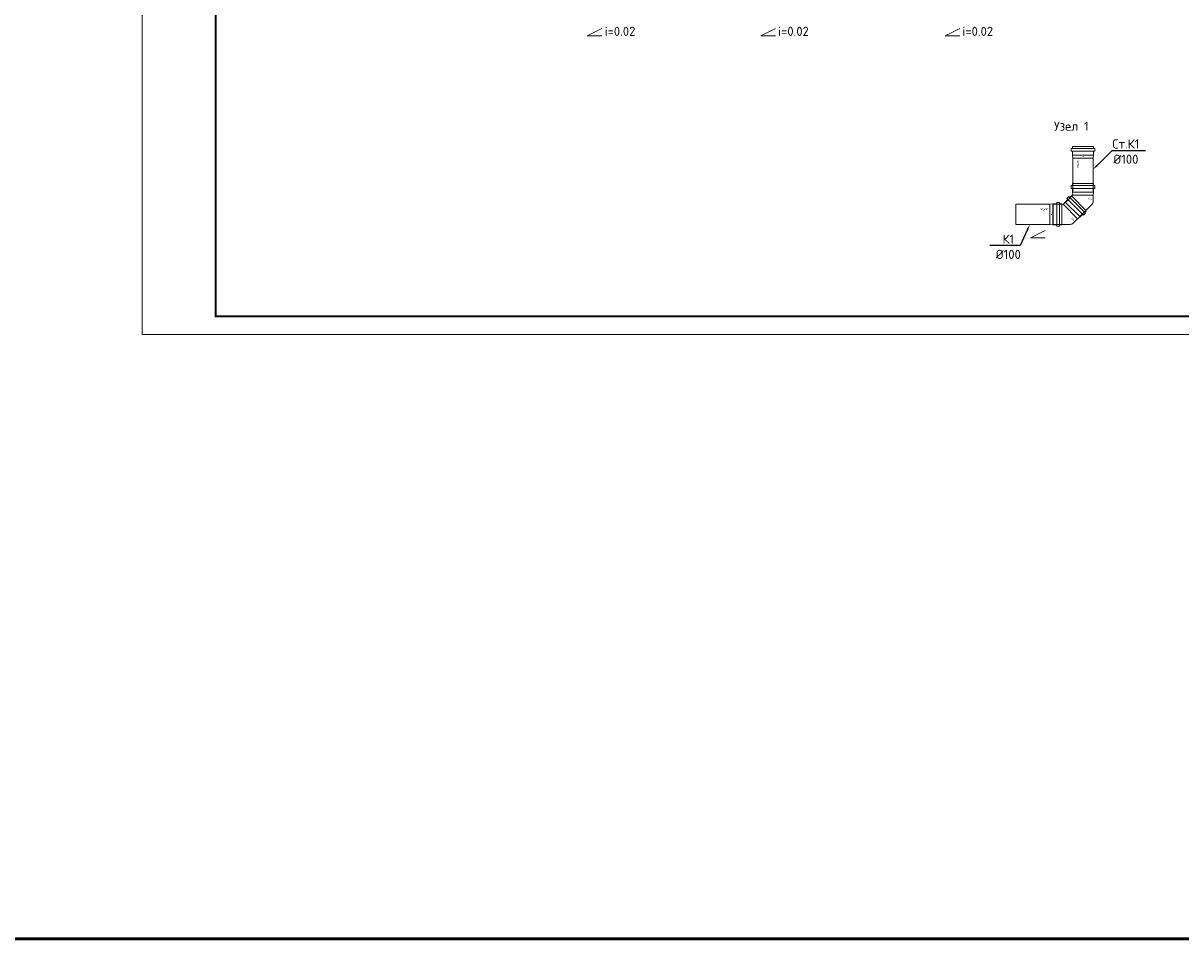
# Model space of a CAD drawing. Extents: x -4445 to 1909585, y 1860 to 289234.
# Tile 98 of 110: x 709070 to 740633, y 169339 to 194308. Entities that reach past the tile are written whole.
import ezdxf
from ezdxf import colors
from ezdxf.entities.mleader import LeaderData, LeaderLine
from ezdxf.enums import TextEntityAlignment as Align
from ezdxf.math import Vec2, Vec3

# ---------------------------------------------------------------- set-up
doc = ezdxf.new("R2010")
doc.units = 0
doc.header["$LTSCALE"] = 0.5
doc.header["$MEASUREMENT"] = 0
doc.layers.get('0').update_dxf_attribs({"linetype": 'CONTINUOUS', "lineweight": 18})
doc.layers.add('ВК', color=7, linetype='CONTINUOUS', lineweight=25)
doc.styles.add('GOST', font='isocpeur.ttf')
doc.styles.add('Isocpeur', font='isocpeui.ttf', dxfattribs={"height": 250})
doc.styles.get("Standard").update_dxf_attribs({"font": 'spds.shx', "oblique": 15})

# ---------------------------------------------------------------- blocks, each defined once
blk = doc.blocks.new('025. Отвод 100х45 град.')
at = {"color": 7}
for p, q in [((48.5, 177.6), (-42, 87.1)), ((59.3, 166.8), (-31.2, 76.3))]:
    blk.add_line(p, q, dxfattribs=at)
blk.add_lwpolyline([(-45.3, 100), (-45.3, 100), (-37.1, 91.9), (-42, 87.1), (-31.2, 76.3), (-26.3, 81.1), (-11.8, 66.5), (0, 57.5), (0, 0), (110, 0), (110, 91, 0.198912), (101.2, 112.2), (79.2, 134.1), (69.1, 147.4), (54.5, 161.9), (59.3, 166.8), (48.5, 177.6), (43.7, 172.7), (35.6, 180.9), (35.6, 180.9)], format="xyb", dxfattribs=at)
for points in [[(35.6, 180.9), (-45.3, 100)], [(69.1, 147.4), (-11.8, 66.5)], [(79.2, 134.1), (1.5, 56.4)]]:
    blk.add_lwpolyline(points, dxfattribs=at)
at = {"color": 7, "insert": (70.9, 112.4), "char_height": 10, "width": 115.603, "attachment_point": 1}
blk.add_mtext('45%%D', dxfattribs=at)
blk = doc.blocks.new('007. Труба канализационная 100х250')
at = {"color": 7}
for p, q in [((11.5, 121.2), (11.5, -6.8)), ((26.7, 121.2), (26.7, -6.8)), ((54.5, 57.2), (56.5, 57.2))]:
    blk.add_line(p, q, dxfattribs=at)
for points in [[(0, 114.4), (0, 114.4), (11.5, 114.4), (11.5, 121.2), (26.7, 121.2), (26.7, 114.4), (47.4, 114.4), (63.9, 112.2), (250, 112.2), (250, 2.2), (63.9, 2.2), (47.4, 0), (26.7, 0), (26.7, -6.8), (11.5, -6.8), (11.5, 0), (0, 0), (0, 0)], [(0, 114.4), (0, 0)], [(47.4, 114.4), (47.4, 0)], [(63.9, 112.2), (63.9, 2.2)]]:
    blk.add_lwpolyline(points, dxfattribs=at)
at = {"color": 7, "insert": (70.9, 89.9), "char_height": 10, "width": 115.603, "attachment_point": 1}
blk.add_mtext('100x250', dxfattribs=at)

msp = doc.modelspace()

# ---------------------------------------------------------------- linework, layer by layer
at = {"linetype": 'ByBlock', "lineweight": 20, "ltscale": 10}
msp.add_lwpolyline([(712318.621, 185814.276), (771718.621, 185814.276), (771718.621, 227814.276), (712318.621, 227814.276)], close=True, dxfattribs=at)
msp.add_lwpolyline([(712318.621, 185814.276), (771718.621, 185814.276), (771718.621, 227814.276), (712318.621, 227814.276)], close=True, dxfattribs=at)
at = {"ltscale": 10, "const_width": 50}
msp.add_lwpolyline([(714318.621, 186314.276), (771218.621, 186314.276), (771218.621, 227314.276), (714318.621, 227314.276)], close=True, dxfattribs=at)
msp.add_lwpolyline([(714318.621, 186314.276), (771218.621, 186314.276), (771218.621, 227314.276), (714318.621, 227314.276)], close=True, dxfattribs=at)
at = {"ltscale": 250}
for points in [[(724849.246, 193960.265), (724449.246, 193960.265), (724849.246, 194160.265)], [(729578.746, 193960.265), (729178.746, 193960.265), (729578.746, 194160.265)], [(734602.746, 193960.265), (734202.746, 193960.265), (734602.746, 194160.265)], [(736936.843, 188458.648), (736536.843, 188458.648), (736936.843, 188658.648)]]:
    msp.add_lwpolyline(points, dxfattribs=at)
at = {"layer": 'ВК', "color": 3, "lineweight": 53, "ltscale": 200}
msp.add_lwpolyline([(118941.7, 169339.3), (1002524.1, 169339.3), (1002524.1, 289233.7), (118941.7, 289233.7)], close=True, dxfattribs=at)

# ---------------------------------------------------------------- block references
at = {"ltscale": 250, "yscale": 5, "zscale": 5}
for name, p, xscale, rotation in [('007. Труба канализационная 100х250', (738252.733, 190948.024), -5, 90), ('025. Отвод 100х45 град.', (737487.39, 189421.308), 5, 314.9999999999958), ('025. Отвод 100х45 град.', (737147.177, 189370.186), 5, 269.9999999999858)]:
    msp.add_blockref(name, p, dxfattribs=dict(at, xscale=xscale, rotation=rotation))
at = {"ltscale": 250, "xscale": -5, "yscale": 5, "zscale": 5}
msp.add_blockref('007. Труба канализационная 100х250', (737383.97, 188809.261), dxfattribs=at)

# ---------------------------------------------------------------- texts
at = {"color": 7, "lineweight": 30, "ltscale": 250, "style": 'GOST'}
for p in [(724923.988, 193960.265), (729653.488, 193960.265), (734677.488, 193960.265)]:
    msp.add_text('i=0.02', height=250, dxfattribs=at).set_placement(p)
at = {"style": 'GOST'}
msp.add_text('Узел 1', height=250, dxfattribs=at).set_placement((738116.12, 191372.343), align=Align.RIGHT)
at = {"color": 7, "lineweight": 15, "insert": (134338.013, 191506.705), "char_height": 250, "width": 18142.31253, "attachment_point": 1, "style": 'Isocpeur'}
msp.add_mtext('\\pi7094.07293;{\\C0;УКАЗАНИЯ ПО МОНТАЖУ\\P\\pi0;1.^I Монтаж, испытание и приемку внутреннего водопровода выполнить в соответствии с КМК 3.05.01-97.\\P Напорные трубопроводы В1 после монтажа испытать гидравлическим способом и произвести промывку и дезинфекцию системы.\\PВеличина испытательного давления трубопроводов системы В1 - 0,2 MPa.\\P Самотечные трубопроводы после монтажа испытать гидростатическим способом. Величина испытательного давления трубопроводов системы К1 - 0,04 MPa. \\P2.^I При производстве работ необходимо составление актов освидетельствования скрытых работ на гидравлическое испытание, оформленным по формам, указанным в приложении к КМК3.05.01-97.\\P} 4  В местах прохода через стены трубопроводы прокладывать в гильзах.', dxfattribs=at)
at = {"ltscale": 100, "transparency": 33554687, "insert": (677954.658, 189766.801), "char_height": 250, "width": 9805.89804, "attachment_point": 1, "style": 'GOST'}
msp.add_mtext('\\pt2727.3;Примечание:\\P\\pi-750,l1000,t1000;-^IВысотные отметки указаны для низа лотка труб\\P-^IМеста поворотов трубопроводов канализации на 90° выполнять двумя отводами по 45° (см. узел 1)', dxfattribs=at)

# ---------------------------------------------------------------- leaders
at = {"ltscale": 250}
ml = msp.add_multileader_mtext('Standard', dxfattribs=at)
ml.set_content('Ст.К1\\P%%C100', color=256, style='GOST')
ml.set_leader_properties()
ml.build(insert=Vec2(0, 0))
ml.multileader.update_dxf_attribs({"text_left_attachment_type": 6, "text_right_attachment_type": 6, "dogleg_length": 0.001, "arrow_head_size": 150, "scale": 100})
ctx = ml.context
ctx.base_point, ctx.scale, ctx.char_height, ctx.arrow_head_size, ctx.landing_gap_size, ctx.plane_origin = Vec3(738758.874, 190839.909), 100, 250, 150, 0, Vec3(738241.809, 190322.943)
ctx.left_attachment, ctx.right_attachment, ctx.text_align_type = 6, 6, 1
notes = []
notes.append((ctx, [(0, (1, 1, 0), (738758.774, 190839.909), (1, 0), 0.1, [(0, [(738241.809, 190322.943)], 0, [])])]))
ctx.mtext.insert, ctx.mtext.alignment, ctx.mtext.flow_direction = Vec3(739133.874, 191139.909), 2, 5
ml = msp.add_multileader_mtext('Standard', dxfattribs=at)
ml.set_content('К1\\P%%C100', color=256, style='GOST')
ml.set_leader_properties()
ml.build(insert=Vec2(0, 0))
ml.multileader.update_dxf_attribs({"text_left_attachment_type": 6, "text_right_attachment_type": 6, "dogleg_length": 0.001, "arrow_head_size": 150, "scale": 100})
ctx = ml.context
ctx.base_point, ctx.scale, ctx.char_height, ctx.arrow_head_size, ctx.landing_gap_size, ctx.plane_origin = Vec3(735603.1, 188245.067), 100, 250, 150, 0, Vec3(736514.73, 188820.186)
ctx.left_attachment, ctx.right_attachment, ctx.text_align_type = 6, 6, 1
notes.append((ctx, [(1, (1, 1, 0), (736253.2, 188245.067), (-1, 0), 0.1, [(0, [(736514.73, 188820.186)], 0, [])])]))
ctx.mtext.insert, ctx.mtext.alignment, ctx.mtext.flow_direction = Vec3(735928.1, 188545.067), 2, 5
for ctx, leaders in notes:
    for number, flags, end, landing, length, lines in leaders:
        leader = LeaderData()
        leader.index, (leader.has_last_leader_line, leader.has_dogleg_vector, leader.attachment_direction) = number, flags
        leader.last_leader_point, leader.dogleg_vector, leader.dogleg_length = Vec3(end), Vec3(landing), length
        for number, points, colour, breaks in lines:
            line = LeaderLine()
            line.index, line.vertices, line.color, line.breaks = number, Vec3.list(points), colors.encode_raw_color(colour), breaks
            leader.lines.append(line)
        ctx.leaders.append(leader)

doc.saveas('drawing.dxf')
